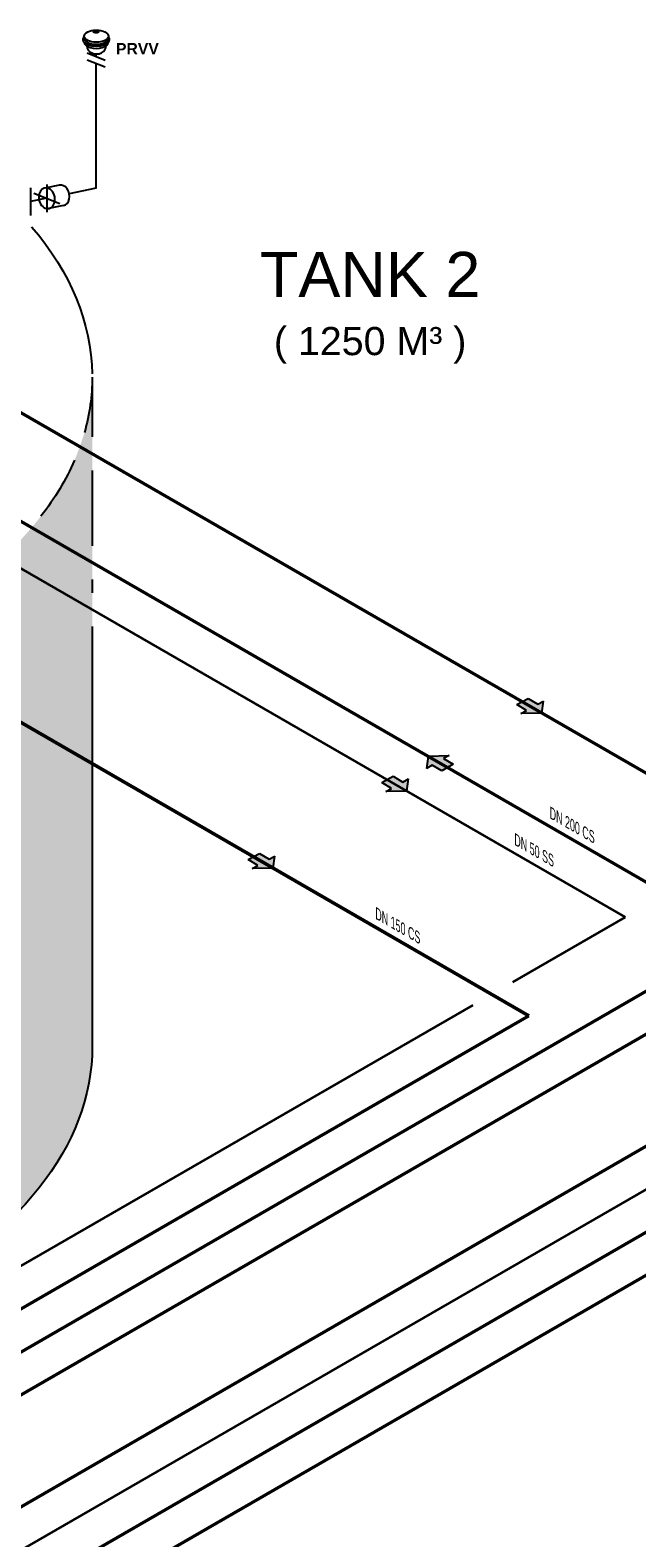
# Model space of a CAD drawing. Header units: millimetres. Extents: x 222 to 2461, y -1493 to 72.
# Tile 25 of 27: x 1796 to 1998, y -456 to 46. Entities that reach past the tile are written whole.
import ezdxf

# ---------------------------------------------------------------- set-up
doc = ezdxf.new("R2010")
doc.units = ezdxf.units.MM
doc.linetypes.add('ACAD_ISO03W100', pattern=[30, 12, -18])
for name, color, linetype in [('ANLAGEN', 7, 'Continuous'), ('effekte', 7, 'Continuous'), ('gebäude', 8, 'Continuous')]:
    doc.layers.add(name, color=color, linetype=linetype)
for name, color, linetype, lineweight in [('Auslagerung', 1, 'Continuous', 50), ('Einlagerung', 5, 'Continuous', 50), ('Entleerung', 74, 'Continuous', 35), ('Pfeile', 1, 'Continuous', 18), ('Text', 7, 'Continuous', 18), ('Text groß', 7, 'Continuous', 18)]:
    doc.layers.add(name, color=color, linetype=linetype, lineweight=lineweight)

# ---------------------------------------------------------------- blocks, each defined once
blk = doc.blocks.new('FILOU_N2_83_2')
at = {"layer": 'ANLAGEN', "color": 7, "linetype": 'Continuous'}
for p, q in [((0, 0), (6.4952, 12.4102)), ((6.4952, 12.4102), (6.4952, 8.0801)), ((6.4952, 8.0801), (12.9904, 11.8301)), ((12.9904, 11.8301), (12.9904, 3.1699)), ((0, 0), (6.4952, -4.9104)), ((12.9904, 3.1699), (6.4952, -0.5801)), ((6.4952, -0.5801), (6.4952, -4.9103))]:
    blk.add_line(p, q, dxfattribs=at)

msp = doc.modelspace()

# ---------------------------------------------------------------- hatches: boundary and pattern name
at = {"layer": 'Auslagerung'}
for points in [[(1957.93, -178.12), (1961.14, -180.05), (1959.25, -181.1), (1966.25, -180.94), (1966.83, -176.91), (1964.93, -177.96), (1961.72, -176.02)], [(1868.54, -229.73), (1871.76, -231.66), (1869.86, -232.71), (1876.86, -232.55), (1877.44, -228.52), (1875.55, -229.57), (1872.33, -227.63)]]:
    msp.add_hatch(color=1, dxfattribs=at).paths.add_polyline_path(points)
at = {"layer": 'effekte'}
h = msp.add_hatch(color=253, dxfattribs=at)
h.set_gradient(color1=(156, 156, 156), rotation=30, tint=1, name='CURVED')
edge = h.paths.add_edge_path()
edge.add_ellipse((1626.68, -291.93), major_axis=(-190, 0), ratio=0.588376, start_angle=360, end_angle=422.0567)
edge.add_ellipse((1626.68, -291.93), major_axis=(190, 0), ratio=0.588376, start_angle=240.3863, end_angle=310.0953)
edge.add_ellipse((1626.68, -291.93), major_axis=(190, 0), ratio=0.588376, start_angle=-49.9047, end_angle=0)
edge.add_line((1816.68, -291.93), (1816.68, -69.08))
edge.add_ellipse((1626.68, -69.08), major_axis=(-190, 0), ratio=0.588376, start_angle=130.0953, end_angle=180, ccw=False)
edge.add_line((1749.05, -154.59), (1749.05, -335.9))
edge.add_ellipse((1626.68, -250.38), major_axis=(190, 0), ratio=0.588376, start_angle=243.6636, end_angle=310.0953, ccw=False)
edge.add_line((1542.39, -350.57), (1542.39, -169.26))
edge.add_ellipse((1626.68, -69.08), major_axis=(-190, 0.08), ratio=0.588517, start_angle=375.841, end_angle=423.6785, ccw=False)
edge.add_line((1443.88, -99.52), (1436.68, -99.79))
edge.add_line((1436.68, -99.79), (1436.68, -291.93))
at = {"layer": 'Einlagerung'}
msp.add_hatch(color=256, dxfattribs=at).paths.add_polyline_path([(1932.99, -200.14), (1936.74, -197.98), (1933.49, -196.1), (1935.37, -195.02), (1928.37, -195.31), (1927.87, -199.35), (1929.74, -198.27)])
at = {"layer": 'Entleerung'}
msp.add_hatch(color=74, dxfattribs=at).paths.add_polyline_path([(1912.99, -204.07), (1916.2, -206), (1914.3, -207.05), (1921.31, -206.89), (1921.88, -202.86), (1919.99, -203.91), (1916.78, -201.97)])

# ---------------------------------------------------------------- linework, layer by layer
at = {"layer": 'Auslagerung'}
for p, q in [((1763.57, -63.93), (2063.74, -237.23)), ((1674.19, -115.53), (1961.96, -281.68)), ((2063.74, -237.23), (1561.43, -527.24)), ((2103.51, -265.93), (1620.37, -544.87)), ((1961.96, -281.68), (1534.82, -528.28)), ((2062.71, -332.44), (1671.78, -558.14))]:
    msp.add_line(p, q, dxfattribs=at)
at = {"layer": 'Einlagerung', "ltscale": 0.35}
msp.add_line((2044.76, -262.51), (1740.61, -86.91), dxfattribs=at)
at = {"layer": 'Einlagerung'}
for p, q in [((2044.76, -262.51), (1616.45, -509.79)), ((2106.31, -292.95), (1687.8, -534.58))]:
    msp.add_line(p, q, dxfattribs=at)
at = {"layer": 'Entleerung'}
for p, q in [((1709, -84.35), (1993.97, -248.88)), ((1993.97, -248.88), (1956.52, -270.5)), ((1943.3, -278.13), (1609.13, -471.06)), ((2075.91, -296.19), (1691.07, -518.37))]:
    msp.add_line(p, q, dxfattribs=at)
at = {"layer": 'gebäude', "ltscale": 0.35}
for p, q in [((1822.05, 44.44), (1822.05, 43.77)), ((1818.01, 37.71), (1818.01, 38.53)), ((1818.01, -6.18), (1818.01, 35.4)), ((1801.58, -4.89), (1801.58, -14.13)), ((1796.13, -5.99), (1796.13, -15.23)), ((1801.58, -9.51), (1796.13, -10.61)), ((1818.01, -6.18), (1809.01, -8.01))]:
    msp.add_line(p, q, dxfattribs=at)
at = {"layer": 'gebäude', "linetype": 'ACAD_ISO03W100', "lineweight": 25}
for p, q in [((1815.01, 38.92), (1821.01, 36.51)), ((1815.01, 36.61), (1821.01, 34.2)), ((1797.3, -7.79), (1805.87, -11.23))]:
    msp.add_line(p, q, dxfattribs=at)
at = {"layer": 'gebäude'}
for p, q in [((1805.73, -5.14), (1800.9, -6.11)), ((1807.1, -11.93), (1801.58, -13.04)), ((1816.68, -69.08), (1816.68, -89)), ((1816.68, -100.16), (1816.68, -125.25)), ((1816.68, -136.41), (1816.68, -140.94)), ((1816.68, -152.1), (1816.68, -291.93))]:
    msp.add_line(p, q, dxfattribs=at)
at = {"layer": 'gebäude', "ltscale": 0.35}
for centre, major_axis, ratio in [((1818.01, 44.44), (-4.04, 0), 0.5), ((1817.95, 45.97), (0.869, -0.029), 0.471797)]:
    msp.add_ellipse(centre, major_axis=major_axis, ratio=ratio, dxfattribs=at)
for centre, major_axis, ratio, start_param, end_param in [((1818.01, 43.39), (-4.45, 0), 0.5, 5.849646, 9.854478), ((1818.01, 43.77), (-4.04, 0), 0.5, 6.283185, 9.424778), ((1818.01, 42.42), (-4.04, 0), 0.5, 6.283185, 9.424778), ((1818.09, 41.18), (-3.21, -0.06), 0.826233, 6.273896, 9.417099), ((1818.09, 41.18), (-3.21, -0.06), 0.826233, 3.141451, 3.143306)]:
    msp.add_ellipse(centre, major_axis=major_axis, ratio=ratio, start_param=start_param, end_param=end_param, dxfattribs=at)
at = {"layer": 'gebäude'}
for centre, major_axis, start_param, end_param in [((1806.41, -8.53), (-0.69, 3.4), -3.141593, 0), ((1801.58, -9.51), (0.69, -3.4), 3.788862, 7.853982), ((1801.58, -9.51), (-0.69, 3.4), -1.570796, 0.64727)]:
    msp.add_ellipse(centre, major_axis=major_axis, ratio=0.763787, start_param=start_param, end_param=end_param, dxfattribs=at)
at = {"layer": 'gebäude', "extrusion": (-9.8418e-33, 6.12303e-17, -1)}
msp.add_ellipse((1626.68, -69.08), major_axis=(-190, 0.04), ratio=0.588282, start_param=2.67643, end_param=3.131696, dxfattribs=at)
at = {"layer": 'gebäude', "extrusion": (-1.15976e-32, 6.12303e-17, -1)}
for start_param, end_param in [(3.141593, 3.307192), (3.391749, 3.568748)]:
    msp.add_ellipse((1626.68, -69.08), major_axis=(-190, 0), ratio=0.588376, start_param=start_param, end_param=end_param, dxfattribs=at)
at = {"layer": 'gebäude', "extrusion": (-1.01969e-32, 6.12303e-17, -1)}
msp.add_ellipse((1626.68, -291.93), major_axis=(190, 0), ratio=0.588376, start_param=6.283185, end_param=7.154187, dxfattribs=at)

# ---------------------------------------------------------------- block references
at = {"layer": 'Pfeile'}
for p, xscale, yscale, zscale, rotation in [((1966.25, -180.94), 0.4999999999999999, 0.4999999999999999, 0.4999999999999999, 118.949535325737), ((1928.37, -195.31), 0.4999999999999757, 0.4999999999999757, 0.4999999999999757, 300.0000361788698), ((1921.31, -206.89), 0.4999999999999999, 0.4999999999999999, 0.4999999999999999, 118.949535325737), ((1876.86, -232.55), 0.4999999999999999, 0.4999999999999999, 0.4999999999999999, 118.949535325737)]:
    msp.add_blockref('FILOU_N2_83_2', p, dxfattribs=dict(at, xscale=xscale, yscale=yscale, zscale=zscale, rotation=rotation))

# ---------------------------------------------------------------- texts
at = {"layer": 'Text', "insert": (1824.57, 42.17), "char_height": 3.7468, "width": 8.7405, "attachment_point": 1}
msp.add_mtext('{\\fArial|b1|i0|c0|p34;PRVV}', dxfattribs=at)
at = {"layer": 'Text groß', "insert": (1909.12, -45.97), "char_height": 15, "width": 160.5069, "attachment_point": 5}
msp.add_mtext('{\\fArial|b0|i0|c0|p34;TANK 2\\P\\H0.625x;( 1250 M³ )}', dxfattribs=at)
at = {"layer": 'Text groß', "char_height": 3.5, "attachment_point": 9, "rotation": 330}
for s, insert in [('{\\fArial|b0|i0|c0|p34;\\Q-30;\\W0.7;DN 200 CS}', (1983.8, -224.59)), ('{\\fArial|b0|i0|c0|p34;\\Q-30;\\W0.7;DN 50 SS}', (1970.24, -232.42)), ('{\\fArial|b0|i0|c0|p34;\\Q-30;\\W0.7;DN 150 CS}', (1925.8, -258.08))]:
    msp.add_mtext(s, dxfattribs=dict(at, insert=insert))

doc.saveas('drawing.dxf')
